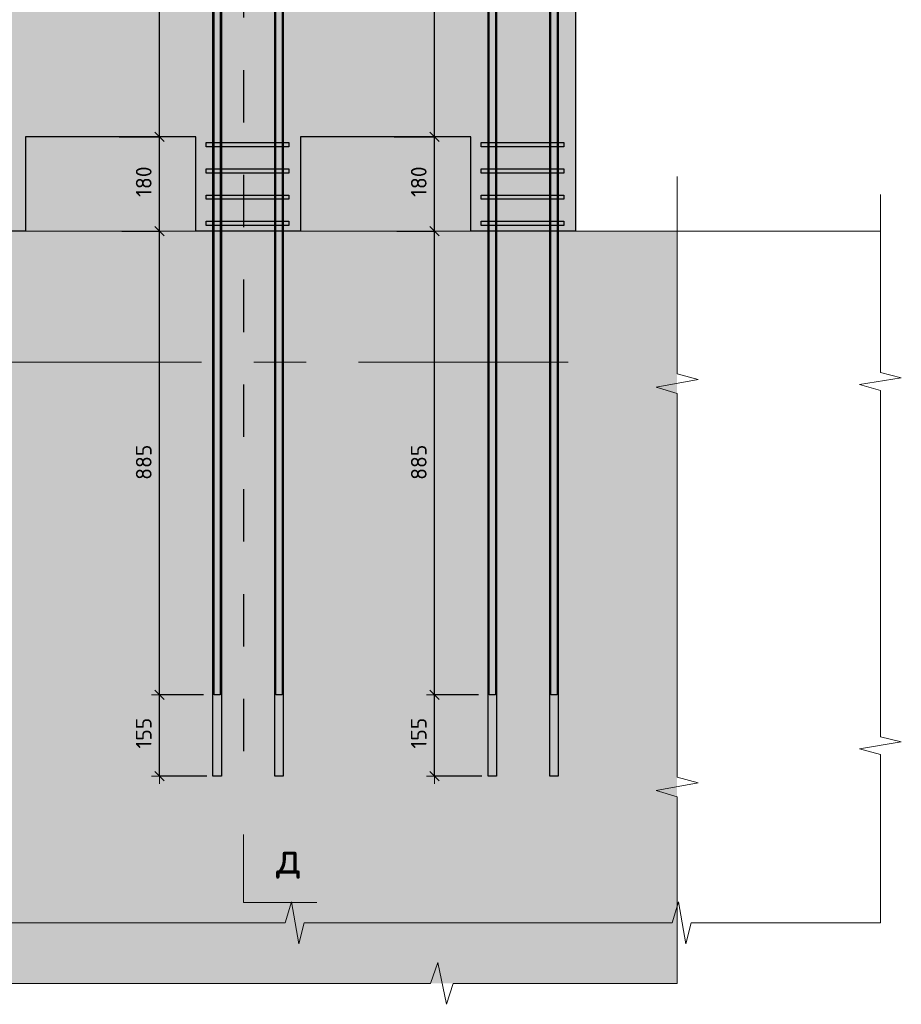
# Model space of a CAD drawing. Header units: metres. Extents: x -38 to 93, y -15 to 21.
# Tile 168 of 195: x 83.24 to 84.93, y -7.33 to -5.45. Entities that reach past the tile are written whole.
import ezdxf

# ---------------------------------------------------------------- set-up
doc = ezdxf.new("R2010")
doc.units = ezdxf.units.M
doc.header["$PDMODE"] = 65
for name, pattern in [('______11', [0.5, 0.4, -0.05, 0, -0.05]), ('______2', [0.0405, 0.03, -0.0105]), ('______5', [1.1, 0.8, -0.1, 0.1, -0.1])]:
    doc.linetypes.add(name, pattern=pattern)
for name, color, linetype, lineweight in [('XR$3$Арм.стержн. Хомут', 240, 'Continuous', 35), ('XR$3$Арм.стержн.горизонт. 1', 180, 'Continuous', 35), ('XR$3$Арм.стержн.горизонт. 2', 202, 'Continuous', 35), ('XR$3$Общий слой (1)_1', 7, 'Continuous', 13), ('XR$3$Осевая линия (1)', 7, '______5', 13), ('XR$3$Перекрытие (1)', 7, 'Continuous', 35), ('XR$3$Размерная линия (1)', 7, 'Continuous', 13), ('XR$5$Арм.стержн. Хомут', 240, 'Continuous', 35), ('XR$5$Арм.стержн.горизонт. 1', 180, 'Continuous', 35), ('XR$5$Арм.стержн.горизонт. 2', 202, 'Continuous', 35), ('XR$5$ВК__отв в полу 1-2 эт', 220, 'Continuous', 25), ('XR$5$Общий слой (1)_1', 7, 'Continuous', 13), ('XR$5$Осевая линия (1)', 7, '______5', 13), ('XR$5$Перекрытие (1)', 7, 'Continuous', 35), ('XR$5$Размерная линия (1)', 7, 'Continuous', 13)]:
    doc.layers.add(name, color=color, linetype=linetype, lineweight=lineweight)
doc.styles.add('ISOCPEUR', font='txt')
doc.dimstyles.new('DIMSTYLE_19', dxfattribs={"dimtxt": 0.03, "dimasz": 0.03, "dimexe": 0, "dimexo": 0, "dimgap": 0.015, "dimtad": 2, "dimdec": 0, "dimlfac": 1000, "dimrnd": 5, "dimzin": 12, "dimdsep": 46, "dimtxsty": 'ISOCPEUR', "dimblk1": 'ALL_ML_STRICH', "dimblk2": 'ALL_ML_STRICH', "dimsah": 1, "dimcen": 0, "dimclrd": 7, "dimclre": 256, "dimclrt": 7, "dimadec": 0, "dimazin": 0, "dimtfac": 1, "dimtdec": 0, "dimtix": 1, "dimtmove": 2, "dimatfit": 3, "dimfxl": 0, "dimtzin": 0, "dimlwd": 0, "dimlwe": -3, "dimarcsym": 0})
pattern_1 = [(0, (0.45, 0.45), (0.225, 0.225), [0.225, -0.225]), (90, (0.45, 0.45), (-0.225, 0.225), [0.225, -0.225])]

# ---------------------------------------------------------------- blocks, each defined once
blk = doc.blocks.new('ЭЛЕМЕНТ_УЗОРА_6')
at = {"color": 7, "linetype": 'Continuous', "lineweight": 13, "transparency": 33554687}
blk.add_line((84.8875, -7.1699), (84.8875, -7.1699), dxfattribs=at)
blk.add_line((84.8875, -7.1699), (84.8875, -7.1699), dxfattribs=at)
for points in [[(84.8875, -5.7799), (84.8875, -6.1198), (84.9275, -6.1295), (84.8475, -6.1427), (84.8875, -6.1538), (84.8875, -6.4749)], [(84.8875, -6.4749), (84.8875, -6.8148), (84.9275, -6.8245), (84.8475, -6.8377), (84.8875, -6.8488), (84.8875, -7.1699)], [(83.4102, -7.1699), (83.049, -7.1699), (83.0387, -7.2099), (83.0246, -7.1299), (83.0128, -7.1699), (82.6716, -7.1699)], [(84.1489, -7.1699), (83.7877, -7.1699), (83.7773, -7.2099), (83.7633, -7.1299), (83.7515, -7.1699), (83.4102, -7.1699)], [(84.8875, -7.1699), (84.5263, -7.1699), (84.516, -7.2099), (84.5019, -7.1299), (84.4901, -7.1699), (84.1489, -7.1699)]]:
    blk.add_lwpolyline(points, dxfattribs=at)
blk = doc.blocks.new('ALL_ML_STRICH')
at = {"color": 0, "linetype": 'ByBlock', "lineweight": -2}
for p, q in [((-1, 0), (0.5, 0)), ((-0.3, -0.3), (0.3, 0.3)), ((0, -0.5), (0, 0.5))]:
    blk.add_line(p, q, dxfattribs=at)
blk = doc.blocks.new('*D219')
at = {"layer": 'DEFPOINTS', "color": 7, "linetype": 'Continuous', "lineweight": 13, "transparency": 33554687}
for p in [(84.1406, -6.7349), (84.0364, -6.8899), (84.1471, -6.8899)]:
    blk.add_point(p, dxfattribs=at)
at = {"layer": 'XR$3$Размерная линия (1)', "color": 9, "linetype": 'Continuous', "lineweight": -2, "true_color": 0xc7c7c7, "transparency": 33554687}
for p, q in [((84.1206, -6.7349), (84.0364, -6.7349)), ((84.1271, -6.8899), (84.0364, -6.8899))]:
    blk.add_line(p, q, dxfattribs=at)
at = {"layer": 'XR$3$Размерная линия (1)', "color": 7, "linetype": 'Continuous', "lineweight": -2, "transparency": 33554687}
blk.add_line((84.0364, -6.8899), (84.0364, -6.7349), dxfattribs=at)
at = {"layer": 'XR$3$Размерная линия (1)', "color": 7, "linetype": 'Continuous', "lineweight": 13, "transparency": 33554687, "xscale": 0.03, "yscale": 0.03, "zscale": 0.03}
for p, rotation in [((84.0364, -6.7349), 90), ((84.0364, -6.8899), 270)]:
    blk.add_blockref('ALL_ML_STRICH', p, dxfattribs=dict(at, rotation=rotation))
at = {"layer": 'XR$3$Размерная линия (1)', "color": 7, "linetype": 'Continuous', "lineweight": 13, "transparency": 33554687, "insert": (84.0064, -6.8079), "char_height": 0.03, "width": 0.09, "attachment_point": 5, "rotation": 90, "style": 'ISOCPEUR'}
blk.add_mtext('\\A1;{155}', dxfattribs=at)
blk = doc.blocks.new('*D220')
at = {"layer": 'DEFPOINTS', "color": 7, "linetype": 'Continuous', "lineweight": 13, "transparency": 33554687}
for p in [(83.9444, -5.8499), (84.0364, -6.7349), (84.1406, -6.7349)]:
    blk.add_point(p, dxfattribs=at)
at = {"layer": 'XR$3$Размерная линия (1)', "color": 9, "linetype": 'Continuous', "lineweight": -2, "true_color": 0xc7c7c7, "transparency": 33554687}
for p, q in [((83.9644, -5.8499), (84.0364, -5.8499)), ((84.1206, -6.7349), (84.0364, -6.7349))]:
    blk.add_line(p, q, dxfattribs=at)
at = {"layer": 'XR$3$Размерная линия (1)', "color": 7, "linetype": 'Continuous', "lineweight": -2, "transparency": 33554687}
blk.add_line((84.0364, -6.7349), (84.0364, -5.8499), dxfattribs=at)
at = {"layer": 'XR$3$Размерная линия (1)', "color": 7, "linetype": 'Continuous', "lineweight": 13, "transparency": 33554687, "xscale": 0.03, "yscale": 0.03, "zscale": 0.03}
for p, rotation in [((84.0364, -5.8499), 90), ((84.0364, -6.7349), 270)]:
    blk.add_blockref('ALL_ML_STRICH', p, dxfattribs=dict(at, rotation=rotation))
at = {"layer": 'XR$3$Размерная линия (1)', "color": 7, "linetype": 'Continuous', "lineweight": 13, "transparency": 33554687, "insert": (84.0064, -6.2909), "char_height": 0.03, "width": 0.09, "attachment_point": 5, "rotation": 90, "style": 'ISOCPEUR'}
blk.add_mtext('\\A1;{885}', dxfattribs=at)
blk = doc.blocks.new('*D221')
at = {"layer": 'DEFPOINTS', "color": 7, "linetype": 'Continuous', "lineweight": 13, "transparency": 33554687}
for p in [(83.9397, -5.6699), (83.9444, -5.8499), (84.0364, -5.8499)]:
    blk.add_point(p, dxfattribs=at)
at = {"layer": 'XR$3$Размерная линия (1)', "color": 9, "linetype": 'Continuous', "lineweight": -2, "true_color": 0xc7c7c7, "transparency": 33554687}
for p, q in [((83.9597, -5.6699), (84.0364, -5.6699)), ((83.9644, -5.8499), (84.0364, -5.8499))]:
    blk.add_line(p, q, dxfattribs=at)
at = {"layer": 'XR$3$Размерная линия (1)', "color": 7, "linetype": 'Continuous', "lineweight": -2, "transparency": 33554687}
blk.add_line((84.0364, -5.8499), (84.0364, -5.6699), dxfattribs=at)
at = {"layer": 'XR$3$Размерная линия (1)', "color": 7, "linetype": 'Continuous', "lineweight": 13, "transparency": 33554687, "xscale": 0.03, "yscale": 0.03, "zscale": 0.03}
for p, rotation in [((84.0364, -5.6699), 90), ((84.0364, -5.8499), 270)]:
    blk.add_blockref('ALL_ML_STRICH', p, dxfattribs=dict(at, rotation=rotation))
at = {"layer": 'XR$3$Размерная линия (1)', "color": 7, "linetype": 'Continuous', "lineweight": 13, "transparency": 33554687, "insert": (84.0064, -5.7554), "char_height": 0.03, "width": 0.09, "attachment_point": 5, "rotation": 90, "style": 'ISOCPEUR'}
blk.add_mtext('\\A1;{180}', dxfattribs=at)
blk = doc.blocks.new('*D222')
at = {"layer": 'DEFPOINTS', "color": 7, "linetype": 'Continuous', "lineweight": 13, "transparency": 33554687}
for p in [(84.1406, -4.7849), (83.9397, -5.6699), (84.0364, -5.6699)]:
    blk.add_point(p, dxfattribs=at)
at = {"layer": 'XR$3$Размерная линия (1)', "color": 9, "linetype": 'Continuous', "lineweight": -2, "true_color": 0xc7c7c7, "transparency": 33554687}
for p, q in [((84.1206, -4.7849), (84.0364, -4.7849)), ((83.9597, -5.6699), (84.0364, -5.6699))]:
    blk.add_line(p, q, dxfattribs=at)
at = {"layer": 'XR$3$Размерная линия (1)', "color": 7, "linetype": 'Continuous', "lineweight": -2, "transparency": 33554687}
blk.add_line((84.0364, -5.6699), (84.0364, -4.7849), dxfattribs=at)
at = {"layer": 'XR$3$Размерная линия (1)', "color": 7, "linetype": 'Continuous', "lineweight": 13, "transparency": 33554687, "xscale": 0.03, "yscale": 0.03, "zscale": 0.03}
for p, rotation in [((84.0364, -4.7849), 90), ((84.0364, -5.6699), 270)]:
    blk.add_blockref('ALL_ML_STRICH', p, dxfattribs=dict(at, rotation=rotation))
at = {"layer": 'XR$3$Размерная линия (1)', "color": 7, "linetype": 'Continuous', "lineweight": 13, "transparency": 33554687, "insert": (84.0064, -5.2259), "char_height": 0.03, "width": 0.09, "attachment_point": 5, "rotation": 90, "style": 'ISOCPEUR'}
blk.add_mtext('\\A1;{885}', dxfattribs=at)
blk = doc.blocks.new('*D224')
at = {"layer": 'DEFPOINTS', "color": 7, "linetype": 'Continuous', "lineweight": 13, "transparency": 33554687}
for p in [(83.6156, -6.7349), (83.5114, -6.8899), (83.6221, -6.8899)]:
    blk.add_point(p, dxfattribs=at)
at = {"layer": 'XR$3$Размерная линия (1)', "color": 9, "linetype": 'Continuous', "lineweight": -2, "true_color": 0xc7c7c7, "transparency": 33554687}
for p, q in [((83.5956, -6.7349), (83.5114, -6.7349)), ((83.6021, -6.8899), (83.5114, -6.8899))]:
    blk.add_line(p, q, dxfattribs=at)
at = {"layer": 'XR$3$Размерная линия (1)', "color": 7, "linetype": 'Continuous', "lineweight": -2, "transparency": 33554687}
blk.add_line((83.5114, -6.8899), (83.5114, -6.7349), dxfattribs=at)
at = {"layer": 'XR$3$Размерная линия (1)', "color": 7, "linetype": 'Continuous', "lineweight": 13, "transparency": 33554687, "xscale": 0.03, "yscale": 0.03, "zscale": 0.03}
for p, rotation in [((83.5114, -6.7349), 90), ((83.5114, -6.8899), 270)]:
    blk.add_blockref('ALL_ML_STRICH', p, dxfattribs=dict(at, rotation=rotation))
at = {"layer": 'XR$3$Размерная линия (1)', "color": 7, "linetype": 'Continuous', "lineweight": 13, "transparency": 33554687, "insert": (83.4814, -6.8079), "char_height": 0.03, "width": 0.09, "attachment_point": 5, "rotation": 90, "style": 'ISOCPEUR'}
blk.add_mtext('\\A1;{155}', dxfattribs=at)
blk = doc.blocks.new('*D225')
at = {"layer": 'DEFPOINTS', "color": 7, "linetype": 'Continuous', "lineweight": 13, "transparency": 33554687}
for p in [(83.4194, -5.8499), (83.5114, -6.7349), (83.6156, -6.7349)]:
    blk.add_point(p, dxfattribs=at)
at = {"layer": 'XR$3$Размерная линия (1)', "color": 9, "linetype": 'Continuous', "lineweight": -2, "true_color": 0xc7c7c7, "transparency": 33554687}
for p, q in [((83.4394, -5.8499), (83.5114, -5.8499)), ((83.5956, -6.7349), (83.5114, -6.7349))]:
    blk.add_line(p, q, dxfattribs=at)
at = {"layer": 'XR$3$Размерная линия (1)', "color": 7, "linetype": 'Continuous', "lineweight": -2, "transparency": 33554687}
blk.add_line((83.5114, -6.7349), (83.5114, -5.8499), dxfattribs=at)
at = {"layer": 'XR$3$Размерная линия (1)', "color": 7, "linetype": 'Continuous', "lineweight": 13, "transparency": 33554687, "xscale": 0.03, "yscale": 0.03, "zscale": 0.03}
for p, rotation in [((83.5114, -5.8499), 90), ((83.5114, -6.7349), 270)]:
    blk.add_blockref('ALL_ML_STRICH', p, dxfattribs=dict(at, rotation=rotation))
at = {"layer": 'XR$3$Размерная линия (1)', "color": 7, "linetype": 'Continuous', "lineweight": 13, "transparency": 33554687, "insert": (83.4814, -6.2909), "char_height": 0.03, "width": 0.09, "attachment_point": 5, "rotation": 90, "style": 'ISOCPEUR'}
blk.add_mtext('\\A1;{885}', dxfattribs=at)
blk = doc.blocks.new('*D226')
at = {"layer": 'DEFPOINTS', "color": 7, "linetype": 'Continuous', "lineweight": 13, "transparency": 33554687}
for p in [(83.4147, -5.6699), (83.4194, -5.8499), (83.5114, -5.8499)]:
    blk.add_point(p, dxfattribs=at)
at = {"layer": 'XR$3$Размерная линия (1)', "color": 9, "linetype": 'Continuous', "lineweight": -2, "true_color": 0xc7c7c7, "transparency": 33554687}
for p, q in [((83.4347, -5.6699), (83.5114, -5.6699)), ((83.4394, -5.8499), (83.5114, -5.8499))]:
    blk.add_line(p, q, dxfattribs=at)
at = {"layer": 'XR$3$Размерная линия (1)', "color": 7, "linetype": 'Continuous', "lineweight": -2, "transparency": 33554687}
blk.add_line((83.5114, -5.8499), (83.5114, -5.6699), dxfattribs=at)
at = {"layer": 'XR$3$Размерная линия (1)', "color": 7, "linetype": 'Continuous', "lineweight": 13, "transparency": 33554687, "xscale": 0.03, "yscale": 0.03, "zscale": 0.03}
for p, rotation in [((83.5114, -5.6699), 90), ((83.5114, -5.8499), 270)]:
    blk.add_blockref('ALL_ML_STRICH', p, dxfattribs=dict(at, rotation=rotation))
at = {"layer": 'XR$3$Размерная линия (1)', "color": 7, "linetype": 'Continuous', "lineweight": 13, "transparency": 33554687, "insert": (83.4814, -5.7554), "char_height": 0.03, "width": 0.09, "attachment_point": 5, "rotation": 90, "style": 'ISOCPEUR'}
blk.add_mtext('\\A1;{180}', dxfattribs=at)
blk = doc.blocks.new('*D227')
at = {"layer": 'DEFPOINTS', "color": 7, "linetype": 'Continuous', "lineweight": 13, "transparency": 33554687}
for p in [(83.6156, -4.7849), (83.4147, -5.6699), (83.5114, -5.6699)]:
    blk.add_point(p, dxfattribs=at)
at = {"layer": 'XR$3$Размерная линия (1)', "color": 9, "linetype": 'Continuous', "lineweight": -2, "true_color": 0xc7c7c7, "transparency": 33554687}
for p, q in [((83.5956, -4.7849), (83.5114, -4.7849)), ((83.4347, -5.6699), (83.5114, -5.6699))]:
    blk.add_line(p, q, dxfattribs=at)
at = {"layer": 'XR$3$Размерная линия (1)', "color": 7, "linetype": 'Continuous', "lineweight": -2, "transparency": 33554687}
blk.add_line((83.5114, -5.6699), (83.5114, -4.7849), dxfattribs=at)
at = {"layer": 'XR$3$Размерная линия (1)', "color": 7, "linetype": 'Continuous', "lineweight": 13, "transparency": 33554687, "xscale": 0.03, "yscale": 0.03, "zscale": 0.03}
for p, rotation in [((83.5114, -4.7849), 90), ((83.5114, -5.6699), 270)]:
    blk.add_blockref('ALL_ML_STRICH', p, dxfattribs=dict(at, rotation=rotation))
at = {"layer": 'XR$3$Размерная линия (1)', "color": 7, "linetype": 'Continuous', "lineweight": 13, "transparency": 33554687, "insert": (83.4814, -5.2259), "char_height": 0.03, "width": 0.09, "attachment_point": 5, "rotation": 90, "style": 'ISOCPEUR'}
blk.add_mtext('\\A1;{885}', dxfattribs=at)
blk = doc.blocks.new('*D439')
at = {"layer": 'DEFPOINTS', "color": 7, "linetype": 'Continuous', "lineweight": 13, "transparency": 33554687}
for p in [(84.1406, -6.7349), (84.0364, -6.8899), (84.1471, -6.8899)]:
    blk.add_point(p, dxfattribs=at)
at = {"layer": 'XR$5$Размерная линия (1)', "color": 9, "linetype": 'Continuous', "lineweight": -2, "true_color": 0xc7c7c7, "transparency": 33554687}
for p, q in [((84.1206, -6.7349), (84.0364, -6.7349)), ((84.1271, -6.8899), (84.0364, -6.8899))]:
    blk.add_line(p, q, dxfattribs=at)
at = {"layer": 'XR$5$Размерная линия (1)', "color": 7, "linetype": 'Continuous', "lineweight": -2, "transparency": 33554687}
blk.add_line((84.0364, -6.8899), (84.0364, -6.7349), dxfattribs=at)
at = {"layer": 'XR$5$Размерная линия (1)', "color": 7, "linetype": 'Continuous', "lineweight": 13, "transparency": 33554687, "xscale": 0.03, "yscale": 0.03, "zscale": 0.03}
for p, rotation in [((84.0364, -6.7349), 90), ((84.0364, -6.8899), 270)]:
    blk.add_blockref('ALL_ML_STRICH', p, dxfattribs=dict(at, rotation=rotation))
at = {"layer": 'XR$5$Размерная линия (1)', "color": 7, "linetype": 'Continuous', "lineweight": 13, "transparency": 33554687, "insert": (84.0064, -6.8079), "char_height": 0.03, "width": 0.09, "attachment_point": 5, "rotation": 90, "style": 'ISOCPEUR'}
blk.add_mtext('\\A1;{155}', dxfattribs=at)
blk = doc.blocks.new('*D440')
at = {"layer": 'DEFPOINTS', "color": 7, "linetype": 'Continuous', "lineweight": 13, "transparency": 33554687}
for p in [(83.9444, -5.8499), (84.0364, -6.7349), (84.1406, -6.7349)]:
    blk.add_point(p, dxfattribs=at)
at = {"layer": 'XR$5$Размерная линия (1)', "color": 9, "linetype": 'Continuous', "lineweight": -2, "true_color": 0xc7c7c7, "transparency": 33554687}
for p, q in [((83.9644, -5.8499), (84.0364, -5.8499)), ((84.1206, -6.7349), (84.0364, -6.7349))]:
    blk.add_line(p, q, dxfattribs=at)
at = {"layer": 'XR$5$Размерная линия (1)', "color": 7, "linetype": 'Continuous', "lineweight": -2, "transparency": 33554687}
blk.add_line((84.0364, -6.7349), (84.0364, -5.8499), dxfattribs=at)
at = {"layer": 'XR$5$Размерная линия (1)', "color": 7, "linetype": 'Continuous', "lineweight": 13, "transparency": 33554687, "xscale": 0.03, "yscale": 0.03, "zscale": 0.03}
for p, rotation in [((84.0364, -5.8499), 90), ((84.0364, -6.7349), 270)]:
    blk.add_blockref('ALL_ML_STRICH', p, dxfattribs=dict(at, rotation=rotation))
at = {"layer": 'XR$5$Размерная линия (1)', "color": 7, "linetype": 'Continuous', "lineweight": 13, "transparency": 33554687, "insert": (84.0064, -6.2909), "char_height": 0.03, "width": 0.09, "attachment_point": 5, "rotation": 90, "style": 'ISOCPEUR'}
blk.add_mtext('\\A1;{885}', dxfattribs=at)
blk = doc.blocks.new('*D441')
at = {"layer": 'DEFPOINTS', "color": 7, "linetype": 'Continuous', "lineweight": 13, "transparency": 33554687}
for p in [(83.9397, -5.6699), (83.9444, -5.8499), (84.0364, -5.8499)]:
    blk.add_point(p, dxfattribs=at)
at = {"layer": 'XR$5$Размерная линия (1)', "color": 9, "linetype": 'Continuous', "lineweight": -2, "true_color": 0xc7c7c7, "transparency": 33554687}
for p, q in [((83.9597, -5.6699), (84.0364, -5.6699)), ((83.9644, -5.8499), (84.0364, -5.8499))]:
    blk.add_line(p, q, dxfattribs=at)
at = {"layer": 'XR$5$Размерная линия (1)', "color": 7, "linetype": 'Continuous', "lineweight": -2, "transparency": 33554687}
blk.add_line((84.0364, -5.8499), (84.0364, -5.6699), dxfattribs=at)
at = {"layer": 'XR$5$Размерная линия (1)', "color": 7, "linetype": 'Continuous', "lineweight": 13, "transparency": 33554687, "xscale": 0.03, "yscale": 0.03, "zscale": 0.03}
for p, rotation in [((84.0364, -5.6699), 90), ((84.0364, -5.8499), 270)]:
    blk.add_blockref('ALL_ML_STRICH', p, dxfattribs=dict(at, rotation=rotation))
at = {"layer": 'XR$5$Размерная линия (1)', "color": 7, "linetype": 'Continuous', "lineweight": 13, "transparency": 33554687, "insert": (84.0064, -5.7554), "char_height": 0.03, "width": 0.09, "attachment_point": 5, "rotation": 90, "style": 'ISOCPEUR'}
blk.add_mtext('\\A1;{180}', dxfattribs=at)
blk = doc.blocks.new('*D442')
at = {"layer": 'DEFPOINTS', "color": 7, "linetype": 'Continuous', "lineweight": 13, "transparency": 33554687}
for p in [(84.1406, -4.7849), (83.9397, -5.6699), (84.0364, -5.6699)]:
    blk.add_point(p, dxfattribs=at)
at = {"layer": 'XR$5$Размерная линия (1)', "color": 9, "linetype": 'Continuous', "lineweight": -2, "true_color": 0xc7c7c7, "transparency": 33554687}
for p, q in [((84.1206, -4.7849), (84.0364, -4.7849)), ((83.9597, -5.6699), (84.0364, -5.6699))]:
    blk.add_line(p, q, dxfattribs=at)
at = {"layer": 'XR$5$Размерная линия (1)', "color": 7, "linetype": 'Continuous', "lineweight": -2, "transparency": 33554687}
blk.add_line((84.0364, -5.6699), (84.0364, -4.7849), dxfattribs=at)
at = {"layer": 'XR$5$Размерная линия (1)', "color": 7, "linetype": 'Continuous', "lineweight": 13, "transparency": 33554687, "xscale": 0.03, "yscale": 0.03, "zscale": 0.03}
for p, rotation in [((84.0364, -4.7849), 90), ((84.0364, -5.6699), 270)]:
    blk.add_blockref('ALL_ML_STRICH', p, dxfattribs=dict(at, rotation=rotation))
at = {"layer": 'XR$5$Размерная линия (1)', "color": 7, "linetype": 'Continuous', "lineweight": 13, "transparency": 33554687, "insert": (84.0064, -5.2259), "char_height": 0.03, "width": 0.09, "attachment_point": 5, "rotation": 90, "style": 'ISOCPEUR'}
blk.add_mtext('\\A1;{885}', dxfattribs=at)
blk = doc.blocks.new('*D444')
at = {"layer": 'DEFPOINTS', "color": 7, "linetype": 'Continuous', "lineweight": 13, "transparency": 33554687}
for p in [(83.6156, -6.7349), (83.5114, -6.8899), (83.6221, -6.8899)]:
    blk.add_point(p, dxfattribs=at)
at = {"layer": 'XR$5$Размерная линия (1)', "color": 9, "linetype": 'Continuous', "lineweight": -2, "true_color": 0xc7c7c7, "transparency": 33554687}
for p, q in [((83.5956, -6.7349), (83.5114, -6.7349)), ((83.6021, -6.8899), (83.5114, -6.8899))]:
    blk.add_line(p, q, dxfattribs=at)
at = {"layer": 'XR$5$Размерная линия (1)', "color": 7, "linetype": 'Continuous', "lineweight": -2, "transparency": 33554687}
blk.add_line((83.5114, -6.8899), (83.5114, -6.7349), dxfattribs=at)
at = {"layer": 'XR$5$Размерная линия (1)', "color": 7, "linetype": 'Continuous', "lineweight": 13, "transparency": 33554687, "xscale": 0.03, "yscale": 0.03, "zscale": 0.03}
for p, rotation in [((83.5114, -6.7349), 90), ((83.5114, -6.8899), 270)]:
    blk.add_blockref('ALL_ML_STRICH', p, dxfattribs=dict(at, rotation=rotation))
at = {"layer": 'XR$5$Размерная линия (1)', "color": 7, "linetype": 'Continuous', "lineweight": 13, "transparency": 33554687, "insert": (83.4814, -6.8079), "char_height": 0.03, "width": 0.09, "attachment_point": 5, "rotation": 90, "style": 'ISOCPEUR'}
blk.add_mtext('\\A1;{155}', dxfattribs=at)
blk = doc.blocks.new('*D445')
at = {"layer": 'DEFPOINTS', "color": 7, "linetype": 'Continuous', "lineweight": 13, "transparency": 33554687}
for p in [(83.4194, -5.8499), (83.5114, -6.7349), (83.6156, -6.7349)]:
    blk.add_point(p, dxfattribs=at)
at = {"layer": 'XR$5$Размерная линия (1)', "color": 9, "linetype": 'Continuous', "lineweight": -2, "true_color": 0xc7c7c7, "transparency": 33554687}
for p, q in [((83.4394, -5.8499), (83.5114, -5.8499)), ((83.5956, -6.7349), (83.5114, -6.7349))]:
    blk.add_line(p, q, dxfattribs=at)
at = {"layer": 'XR$5$Размерная линия (1)', "color": 7, "linetype": 'Continuous', "lineweight": -2, "transparency": 33554687}
blk.add_line((83.5114, -6.7349), (83.5114, -5.8499), dxfattribs=at)
at = {"layer": 'XR$5$Размерная линия (1)', "color": 7, "linetype": 'Continuous', "lineweight": 13, "transparency": 33554687, "xscale": 0.03, "yscale": 0.03, "zscale": 0.03}
for p, rotation in [((83.5114, -5.8499), 90), ((83.5114, -6.7349), 270)]:
    blk.add_blockref('ALL_ML_STRICH', p, dxfattribs=dict(at, rotation=rotation))
at = {"layer": 'XR$5$Размерная линия (1)', "color": 7, "linetype": 'Continuous', "lineweight": 13, "transparency": 33554687, "insert": (83.4814, -6.2909), "char_height": 0.03, "width": 0.09, "attachment_point": 5, "rotation": 90, "style": 'ISOCPEUR'}
blk.add_mtext('\\A1;{885}', dxfattribs=at)
blk = doc.blocks.new('*D446')
at = {"layer": 'DEFPOINTS', "color": 7, "linetype": 'Continuous', "lineweight": 13, "transparency": 33554687}
for p in [(83.4147, -5.6699), (83.4194, -5.8499), (83.5114, -5.8499)]:
    blk.add_point(p, dxfattribs=at)
at = {"layer": 'XR$5$Размерная линия (1)', "color": 9, "linetype": 'Continuous', "lineweight": -2, "true_color": 0xc7c7c7, "transparency": 33554687}
for p, q in [((83.4347, -5.6699), (83.5114, -5.6699)), ((83.4394, -5.8499), (83.5114, -5.8499))]:
    blk.add_line(p, q, dxfattribs=at)
at = {"layer": 'XR$5$Размерная линия (1)', "color": 7, "linetype": 'Continuous', "lineweight": -2, "transparency": 33554687}
blk.add_line((83.5114, -5.8499), (83.5114, -5.6699), dxfattribs=at)
at = {"layer": 'XR$5$Размерная линия (1)', "color": 7, "linetype": 'Continuous', "lineweight": 13, "transparency": 33554687, "xscale": 0.03, "yscale": 0.03, "zscale": 0.03}
for p, rotation in [((83.5114, -5.6699), 90), ((83.5114, -5.8499), 270)]:
    blk.add_blockref('ALL_ML_STRICH', p, dxfattribs=dict(at, rotation=rotation))
at = {"layer": 'XR$5$Размерная линия (1)', "color": 7, "linetype": 'Continuous', "lineweight": 13, "transparency": 33554687, "insert": (83.4814, -5.7554), "char_height": 0.03, "width": 0.09, "attachment_point": 5, "rotation": 90, "style": 'ISOCPEUR'}
blk.add_mtext('\\A1;{180}', dxfattribs=at)
blk = doc.blocks.new('*D447')
at = {"layer": 'DEFPOINTS', "color": 7, "linetype": 'Continuous', "lineweight": 13, "transparency": 33554687}
for p in [(83.6156, -4.7849), (83.4147, -5.6699), (83.5114, -5.6699)]:
    blk.add_point(p, dxfattribs=at)
at = {"layer": 'XR$5$Размерная линия (1)', "color": 9, "linetype": 'Continuous', "lineweight": -2, "true_color": 0xc7c7c7, "transparency": 33554687}
for p, q in [((83.5956, -4.7849), (83.5114, -4.7849)), ((83.4347, -5.6699), (83.5114, -5.6699))]:
    blk.add_line(p, q, dxfattribs=at)
at = {"layer": 'XR$5$Размерная линия (1)', "color": 7, "linetype": 'Continuous', "lineweight": -2, "transparency": 33554687}
blk.add_line((83.5114, -5.6699), (83.5114, -4.7849), dxfattribs=at)
at = {"layer": 'XR$5$Размерная линия (1)', "color": 7, "linetype": 'Continuous', "lineweight": 13, "transparency": 33554687, "xscale": 0.03, "yscale": 0.03, "zscale": 0.03}
for p, rotation in [((83.5114, -4.7849), 90), ((83.5114, -5.6699), 270)]:
    blk.add_blockref('ALL_ML_STRICH', p, dxfattribs=dict(at, rotation=rotation))
at = {"layer": 'XR$5$Размерная линия (1)', "color": 7, "linetype": 'Continuous', "lineweight": 13, "transparency": 33554687, "insert": (83.4814, -5.2259), "char_height": 0.03, "width": 0.09, "attachment_point": 5, "rotation": 90, "style": 'ISOCPEUR'}
blk.add_mtext('\\A1;{885}', dxfattribs=at)
blk = doc.blocks.new('ЭЛЕМЕНТ_УЗОРА_20')
at = {"color": 7, "linetype": 'Continuous', "lineweight": 13, "transparency": 33554687}
blk.add_line((84.4996, -7.2854), (84.4996, -7.2854), dxfattribs=at)
for points in [[(84.4996, -5.7454), (84.4996, -6.1219), (84.5396, -6.1327), (84.4596, -6.1473), (84.4996, -6.1596), (84.4996, -6.5154)], [(84.4996, -6.5154), (84.4996, -6.8919), (84.5396, -6.9027), (84.4596, -6.9173), (84.4996, -6.9296), (84.4996, -7.2854)]]:
    blk.add_lwpolyline(points, dxfattribs=at)
blk = doc.blocks.new('ЭЛЕМЕНТ_УЗОРА_21')
at = {"color": 7, "linetype": 'Continuous', "lineweight": 13, "transparency": 33554687}
for points in [[(83.6246, -7.2854), (83.1968, -7.2854), (83.1845, -7.3254), (83.1679, -7.2454), (83.1539, -7.2854), (82.7496, -7.2854)], [(84.4996, -7.2854), (84.0718, -7.2854), (84.0595, -7.3254), (84.0429, -7.2454), (84.0289, -7.2854), (83.6246, -7.2854)]]:
    blk.add_lwpolyline(points, dxfattribs=at)
blk = doc.blocks.new('СЛОЖНЫЙ_ОБЪЕКТ_59')
at = {"linetype": 'Continuous', "lineweight": 25, "true_color": 0x000000, "transparency": 33554687}
for points in [[(83.6843, -4.4488), (83.6842, -4.448), (83.6839, -4.4473), (83.6836, -4.4466), (83.6832, -4.446), (83.6827, -4.4454), (83.6821, -4.4449), (83.6814, -4.4445), (83.6807, -4.4441), (83.68, -4.4439), (83.6793, -4.4437), (83.6785, -4.4437), (83.6652, -4.4437), (83.6644, -4.4437), (83.6636, -4.4439), (83.6629, -4.4441), (83.6622, -4.4445), (83.6616, -4.4449), (83.661, -4.4454), (83.6605, -4.446), (83.6601, -4.4466), (83.6597, -4.4473), (83.6595, -4.448), (83.6593, -4.4488), (83.6593, -4.4496), (83.6593, -4.5471), (83.6844, -4.5471), (83.6844, -4.4496)], [(83.6843, -6.9992), (83.6844, -6.9985), (83.6844, -6.901), (83.6593, -6.901), (83.6593, -6.9985), (83.6593, -6.9992), (83.6595, -7), (83.6597, -7.0007), (83.6601, -7.0014), (83.6605, -7.002), (83.661, -7.0026), (83.6616, -7.0031), (83.6622, -7.0035), (83.6629, -7.0039), (83.6636, -7.0041), (83.6644, -7.0043), (83.6652, -7.0043), (83.6785, -7.0043), (83.6793, -7.0043), (83.68, -7.0041), (83.6807, -7.0039), (83.6814, -7.0035), (83.6821, -7.0031), (83.6827, -7.0026), (83.6832, -7.002), (83.6836, -7.0014), (83.6839, -7.0007), (83.6842, -7)]]:
    blk.add_hatch(color=18, dxfattribs=at).paths.add_polyline_path(points)
at = {"color": 7, "linetype": '______2', "lineweight": 25, "transparency": 33554687}
blk.add_line((83.6718, -4.5424), (83.6718, -6.901), dxfattribs=at)
at = {"layer": 'XR$5$ВК__отв в полу 1-2 эт', "color": 7, "linetype": 'Continuous', "lineweight": 13, "transparency": 33554687}
for p, q in [((83.6718, -7.001), (83.6718, -7.131)), ((83.6718, -7.131), (83.8118, -7.131))]:
    blk.add_line(p, q, dxfattribs=at)
at = {"color": 7, "linetype": 'Continuous', "lineweight": 13, "transparency": 33554687, "insert": (83.758, -7.0509), "char_height": 0.06, "width": 0.065333, "attachment_point": 5, "style": 'ISOCPEUR'}
blk.add_mtext('\\A1;{\\fISOCPEUR|i0|b0;\\H0.060000;\\W1.000000;\\C7;д}\\P', dxfattribs=at)

msp = doc.modelspace()

# ---------------------------------------------------------------- hatches: boundary and pattern name
at = {"linetype": 'Continuous', "lineweight": 13, "true_color": 0xf1f1f1, "transparency": 33554687}
for points in [[(84.3056, -4.2499), (80.9556, -4.2499), (80.9556, -5.8499), (84.3056, -5.8499)], [(81.24, -7.2854), (84.4996, -7.2854), (84.4996, -5.8499), (81.24, -5.8499)]]:
    msp.add_hatch(color=7, dxfattribs=at).paths.add_polyline_path(points)
at = {"linetype": 'Continuous', "lineweight": 13, "transparency": 33554687}
h = msp.add_hatch(dxfattribs=at)
h.set_pattern_fill('____', scale=0.225, style=0, pattern_type=2)
h.set_pattern_definition(pattern_1)
h.paths.add_polyline_path([(83.5806, -5.6699), (83.2556, -5.6699), (83.2556, -5.8499), (83.5806, -5.8499)], flags=0)
h = msp.add_hatch(dxfattribs=at)
h.set_pattern_fill('____', scale=0.225, style=0, pattern_type=2)
h.set_pattern_definition(pattern_1)
h.paths.add_polyline_path([(83.5806, -5.6699), (83.2556, -5.6699), (83.2556, -5.8499), (83.5806, -5.8499)], flags=0)
h = msp.add_hatch(dxfattribs=at)
h.set_pattern_fill('____', scale=0.225, style=0, pattern_type=2)
h.set_pattern_definition(pattern_1)
h.paths.add_polyline_path([(84.1056, -5.6699), (83.7806, -5.6699), (83.7806, -5.8499), (84.1056, -5.8499)], flags=0)
h = msp.add_hatch(dxfattribs=at)
h.set_pattern_fill('____', scale=0.225, style=0, pattern_type=2)
h.set_pattern_definition(pattern_1)
h.paths.add_polyline_path([(84.1056, -5.6699), (83.7806, -5.6699), (83.7806, -5.8499), (84.1056, -5.8499)], flags=0)

# ---------------------------------------------------------------- linework, layer by layer
at = {"color": 7, "linetype": 'Continuous', "lineweight": 13, "transparency": 33554687}
msp.add_line((81.2406, -5.8499), (84.4306, -5.8499), dxfattribs=at)
at = {"layer": 'XR$3$Арм.стержн. Хомут', "color": 40, "linetype": 'Continuous', "lineweight": 25, "transparency": 33554687}
for points in [[(83.6006, -5.6809), (83.7586, -5.6809), (83.7586, -5.6889), (83.6006, -5.6889), (83.6006, -5.6809)], [(84.1256, -5.6809), (84.2836, -5.6809), (84.2836, -5.6889), (84.1256, -5.6889), (84.1256, -5.6809)], [(83.6006, -5.7309), (83.7586, -5.7309), (83.7586, -5.7389), (83.6006, -5.7389), (83.6006, -5.7309)], [(84.1256, -5.7309), (84.2836, -5.7309), (84.2836, -5.7389), (84.1256, -5.7389), (84.1256, -5.7309)], [(83.6006, -5.7809), (83.7586, -5.7809), (83.7586, -5.7889), (83.6006, -5.7889), (83.6006, -5.7809)], [(84.1256, -5.7809), (84.2836, -5.7809), (84.2836, -5.7889), (84.1256, -5.7889), (84.1256, -5.7809)], [(83.6006, -5.8309), (83.7586, -5.8309), (83.7586, -5.8389), (83.6006, -5.8389), (83.6006, -5.8309)], [(84.1256, -5.8309), (84.2836, -5.8309), (84.2836, -5.8389), (84.1256, -5.8389), (84.1256, -5.8309)]]:
    msp.add_lwpolyline(points, dxfattribs=at)
at = {"layer": 'XR$3$Арм.стержн.горизонт. 1', "color": 7, "linetype": 'Continuous', "lineweight": 25, "transparency": 33554687}
for points in [[(83.6136, -6.8899), (83.6136, -4.5499), (83.6296, -4.5499), (83.6296, -6.8899), (83.6136, -6.8899)], [(83.7316, -6.8899), (83.7316, -4.5499), (83.7476, -4.5499), (83.7476, -6.8899), (83.7316, -6.8899)], [(84.1386, -6.8899), (84.1386, -4.5499), (84.1546, -4.5499), (84.1546, -6.8899), (84.1386, -6.8899)], [(84.2566, -6.8899), (84.2566, -4.5499), (84.2726, -4.5499), (84.2726, -6.8899), (84.2566, -6.8899)]]:
    msp.add_lwpolyline(points, dxfattribs=at)
at = {"layer": 'XR$3$Арм.стержн.горизонт. 2', "color": 34, "linetype": 'Continuous', "lineweight": 25, "transparency": 33554687}
for points in [[(83.6276, -4.7849), (83.6276, -6.7349), (83.6156, -6.7349), (83.6156, -4.7849), (83.6276, -4.7849)], [(83.7456, -4.7849), (83.7456, -6.7349), (83.7336, -6.7349), (83.7336, -4.7849), (83.7456, -4.7849)], [(84.1526, -4.7849), (84.1526, -6.7349), (84.1406, -6.7349), (84.1406, -4.7849), (84.1526, -4.7849)], [(84.2706, -4.7849), (84.2706, -6.7349), (84.2586, -6.7349), (84.2586, -4.7849), (84.2706, -4.7849)]]:
    msp.add_lwpolyline(points, dxfattribs=at)
at = {"layer": 'XR$3$Общий слой (1)_1', "color": 7, "linetype": 'Continuous', "lineweight": 13, "transparency": 33554687}
msp.add_line((80.4556, -5.8499), (84.8875, -5.8499), dxfattribs=at)
at = {"layer": 'XR$3$Осевая линия (1)', "color": 253, "linetype": '______11', "lineweight": 13, "true_color": 0xa0a0a0, "transparency": 33554687}
msp.add_line((84.2914, -6.0999), (80.1789, -6.0999), dxfattribs=at)
at = {"layer": 'XR$3$Перекрытие (1)', "color": 7, "linetype": 'Continuous', "lineweight": 25, "transparency": 33554687}
for p, q in [((84.3056, -4.2499), (84.3056, -5.6699)), ((83.2556, -5.6699), (83.2556, -5.8499)), ((83.5806, -5.6699), (83.2556, -5.6699)), ((83.5806, -5.8499), (83.5806, -5.6699)), ((83.7806, -5.6699), (83.7806, -5.8499)), ((84.1056, -5.6699), (83.7806, -5.6699)), ((84.1056, -5.8499), (84.1056, -5.6699)), ((84.3056, -5.6699), (84.3056, -5.8499)), ((83.2556, -5.8499), (83.0556, -5.8499)), ((83.7806, -5.8499), (83.5806, -5.8499)), ((84.3056, -5.8499), (84.1056, -5.8499))]:
    msp.add_line(p, q, dxfattribs=at)
at = {"layer": 'XR$5$Арм.стержн. Хомут', "color": 40, "linetype": 'Continuous', "lineweight": 25, "transparency": 33554687}
for points in [[(83.6006, -5.6809), (83.7586, -5.6809), (83.7586, -5.6889), (83.6006, -5.6889), (83.6006, -5.6809)], [(84.1256, -5.6809), (84.2836, -5.6809), (84.2836, -5.6889), (84.1256, -5.6889), (84.1256, -5.6809)], [(83.6006, -5.7309), (83.7586, -5.7309), (83.7586, -5.7389), (83.6006, -5.7389), (83.6006, -5.7309)], [(84.1256, -5.7309), (84.2836, -5.7309), (84.2836, -5.7389), (84.1256, -5.7389), (84.1256, -5.7309)], [(83.6006, -5.7809), (83.7586, -5.7809), (83.7586, -5.7889), (83.6006, -5.7889), (83.6006, -5.7809)], [(84.1256, -5.7809), (84.2836, -5.7809), (84.2836, -5.7889), (84.1256, -5.7889), (84.1256, -5.7809)], [(83.6006, -5.8309), (83.7586, -5.8309), (83.7586, -5.8389), (83.6006, -5.8389), (83.6006, -5.8309)], [(84.1256, -5.8309), (84.2836, -5.8309), (84.2836, -5.8389), (84.1256, -5.8389), (84.1256, -5.8309)]]:
    msp.add_lwpolyline(points, dxfattribs=at)
at = {"layer": 'XR$5$Арм.стержн.горизонт. 1', "color": 7, "linetype": 'Continuous', "lineweight": 25, "transparency": 33554687}
for points in [[(83.6136, -6.8899), (83.6136, -4.5499), (83.6296, -4.5499), (83.6296, -6.8899), (83.6136, -6.8899)], [(83.7316, -6.8899), (83.7316, -4.5499), (83.7476, -4.5499), (83.7476, -6.8899), (83.7316, -6.8899)], [(84.1386, -6.8899), (84.1386, -4.5499), (84.1546, -4.5499), (84.1546, -6.8899), (84.1386, -6.8899)], [(84.2566, -6.8899), (84.2566, -4.5499), (84.2726, -4.5499), (84.2726, -6.8899), (84.2566, -6.8899)]]:
    msp.add_lwpolyline(points, dxfattribs=at)
at = {"layer": 'XR$5$Арм.стержн.горизонт. 2', "color": 34, "linetype": 'Continuous', "lineweight": 25, "transparency": 33554687}
for points in [[(83.6276, -4.7849), (83.6276, -6.7349), (83.6156, -6.7349), (83.6156, -4.7849), (83.6276, -4.7849)], [(83.7456, -4.7849), (83.7456, -6.7349), (83.7336, -6.7349), (83.7336, -4.7849), (83.7456, -4.7849)], [(84.1526, -4.7849), (84.1526, -6.7349), (84.1406, -6.7349), (84.1406, -4.7849), (84.1526, -4.7849)], [(84.2706, -4.7849), (84.2706, -6.7349), (84.2586, -6.7349), (84.2586, -4.7849), (84.2706, -4.7849)]]:
    msp.add_lwpolyline(points, dxfattribs=at)
at = {"layer": 'XR$5$Общий слой (1)_1', "color": 7, "linetype": 'Continuous', "lineweight": 13, "transparency": 33554687}
for p in [(80.455, -5.8499), (80.4556, -5.8499)]:
    msp.add_line(p, (84.4996, -5.8499), dxfattribs=at)
at = {"layer": 'XR$5$Осевая линия (1)', "color": 253, "linetype": '______11', "lineweight": 13, "true_color": 0xa0a0a0, "transparency": 33554687}
msp.add_line((84.2914, -6.0999), (79.9389, -6.0999), dxfattribs=at)
at = {"layer": 'XR$5$Перекрытие (1)', "color": 7, "linetype": 'Continuous', "lineweight": 25, "transparency": 33554687}
for p, q in [((84.3056, -4.2499), (84.3056, -5.6699)), ((83.2556, -5.6699), (83.2556, -5.8499)), ((83.5806, -5.6699), (83.2556, -5.6699)), ((83.5806, -5.8499), (83.5806, -5.6699)), ((83.7806, -5.6699), (83.7806, -5.8499)), ((84.1056, -5.6699), (83.7806, -5.6699)), ((84.1056, -5.8499), (84.1056, -5.6699)), ((84.3056, -5.6699), (84.3056, -5.8499)), ((83.2556, -5.8499), (83.0556, -5.8499)), ((83.7806, -5.8499), (83.5806, -5.8499)), ((84.3056, -5.8499), (84.1056, -5.8499))]:
    msp.add_line(p, q, dxfattribs=at)

# ---------------------------------------------------------------- block references
at = {"color": 7, "linetype": 'Continuous', "lineweight": 13, "transparency": 33554687}
for name in ['СЛОЖНЫЙ_ОБЪЕКТ_59', 'ЭЛЕМЕНТ_УЗОРА_6', 'ЭЛЕМЕНТ_УЗОРА_20', 'ЭЛЕМЕНТ_УЗОРА_21']:
    msp.add_blockref(name, (0, 0), dxfattribs=at)

# ---------------------------------------------------------------- dimensions: what is measured, and where the dimension line sits
at = {"layer": 'XR$3$Размерная линия (1)', "color": 7, "linetype": 'Continuous', "lineweight": 13, "transparency": 33554687}
for base, p1, p2, picture, middle in [((83.5114, -4.7849), (83.4347, -5.6699), (83.5956, -4.7849), '*D227', (83.4814, -5.2259)), ((84.0364, -4.7849), (83.9597, -5.6699), (84.1206, -4.7849), '*D222', (84.0064, -5.2259)), ((83.5114, -5.6699), (83.4394, -5.8499), (83.4347, -5.6699), '*D226', (83.4814, -5.7554)), ((84.0364, -5.6699), (83.9644, -5.8499), (83.9597, -5.6699), '*D221', (84.0064, -5.7554)), ((83.5114, -5.8499), (83.5956, -6.7349), (83.4394, -5.8499), '*D225', (83.4814, -6.2909)), ((84.0364, -5.8499), (84.1206, -6.7349), (83.9644, -5.8499), '*D220', (84.0064, -6.2909)), ((83.5114, -6.7349), (83.6021, -6.8899), (83.5956, -6.7349), '*D224', (83.4814, -6.8079)), ((84.0364, -6.7349), (84.1271, -6.8899), (84.1206, -6.7349), '*D219', (84.0064, -6.8079))]:
    dim = msp.add_linear_dim(base=base, p1=p1, p2=p2, angle=90, dimstyle='DIMSTYLE_19', override={"dimpost": '<>', "dimclrd": 7, "dimclre": 9, "dimclrt": 7, "dimlwd": 0, "dimlwe": 65533}, dxfattribs=at)
    dim.commit()
    dim.dimension.update_dxf_attribs({"geometry": picture, "text_midpoint": middle, "dimtype": 160})
at = {"layer": 'XR$5$Размерная линия (1)', "color": 7, "linetype": 'Continuous', "lineweight": 13, "transparency": 33554687}
for base, p1, p2, picture, middle in [((83.5114, -4.7849), (83.4347, -5.6699), (83.5956, -4.7849), '*D447', (83.4814, -5.2259)), ((84.0364, -4.7849), (83.9597, -5.6699), (84.1206, -4.7849), '*D442', (84.0064, -5.2259)), ((83.5114, -5.6699), (83.4394, -5.8499), (83.4347, -5.6699), '*D446', (83.4814, -5.7554)), ((84.0364, -5.6699), (83.9644, -5.8499), (83.9597, -5.6699), '*D441', (84.0064, -5.7554)), ((83.5114, -5.8499), (83.5956, -6.7349), (83.4394, -5.8499), '*D445', (83.4814, -6.2909)), ((84.0364, -5.8499), (84.1206, -6.7349), (83.9644, -5.8499), '*D440', (84.0064, -6.2909)), ((83.5114, -6.7349), (83.6021, -6.8899), (83.5956, -6.7349), '*D444', (83.4814, -6.8079)), ((84.0364, -6.7349), (84.1271, -6.8899), (84.1206, -6.7349), '*D439', (84.0064, -6.8079))]:
    dim = msp.add_linear_dim(base=base, p1=p1, p2=p2, angle=90, dimstyle='DIMSTYLE_19', override={"dimpost": '<>', "dimclrd": 7, "dimclre": 9, "dimclrt": 7, "dimlwd": 0, "dimlwe": 65533}, dxfattribs=at)
    dim.commit()
    dim.dimension.update_dxf_attribs({"geometry": picture, "text_midpoint": middle, "dimtype": 160})

doc.saveas('drawing.dxf')
